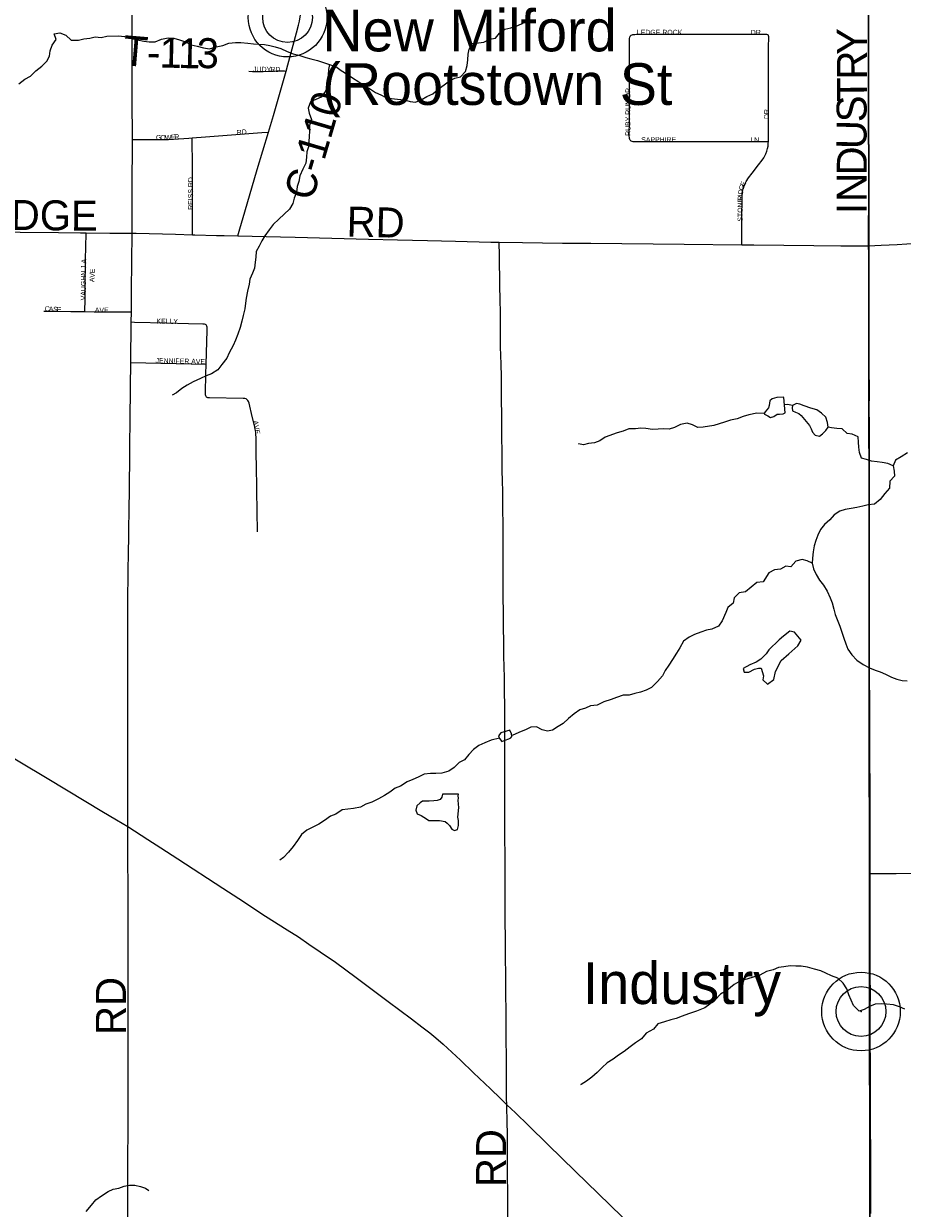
# Model space of a CAD drawing. Header units: feet. Extents: x 2113747 to 2516209, y 960708 to 1356798.
# Tile 100 of 206: x 2320205 to 2328992, y 1121601 to 1133451. Entities that reach past the tile are written whole.
import ezdxf

# ---------------------------------------------------------------- set-up
doc = ezdxf.new("R2010")
doc.units = ezdxf.units.FT
doc.header["$LTSCALE"] = 50
doc.header["$MEASUREMENT"] = 0
doc.linetypes.add('OhDOT_USTN3', pattern=[0.22, 0.165, -0.055])
for name, color, linetype in [('0_Xref', 7, 'Continuous'), ('GM_X_County_Road', 3, 'Continuous'), ('GM_X_County_Road_Text', 3, 'Continuous'), ('GM_X_Minor_Lake', 5, 'Continuous'), ('GM_X_Minor_River', 5, 'Continuous'), ('GM_X_Township', 251, 'OhDOT_USTN3'), ('GM_X_Township_Road', 4, 'Continuous'), ('GM_X_Township_Road_Text', 4, 'Continuous'), ('GM_X_Township_Subdivision', 4, 'Continuous'), ('GM_X_Township_Subdivision_Text', 4, 'Continuous'), ('GM_X_Unincorporated', 1, 'Continuous'), ('GM_X_Unincorporated_Location', 2, 'Continuous'), ('GM_X_Unincorporated_Text', 251, 'Continuous')]:
    doc.layers.add(name, color=color, linetype=linetype)
doc.styles.add('Styledgn030', font='dgn030.shx')

# ---------------------------------------------------------------- blocks, each defined once
blk = doc.blocks.new('Unicorp38')
at = {"layer": 'GM_X_Unincorporated'}
for radius in [393, 249]:
    blk.add_circle((0, 0), radius, dxfattribs=at)
blk = doc.blocks.new('Unicorp40')
at = {"layer": 'GM_X_Unincorporated'}
for radius in [393, 249]:
    blk.add_circle((0, 0), radius, dxfattribs=at)
blk = doc.blocks.new('POR')
at = {"layer": 'GM_X_County_Road', "flags": 128}
for points in [[(2321293, 1132293), (2321290, 1132703), (2321290, 1133048), (2321290, 1133412), (2321290, 1133640)], [(2322830, 1132976), (2322847, 1133038), (2322934, 1133361), (2322953, 1133435), (2322962, 1133475), (2322971, 1133520), (2322979, 1133571), (2322985, 1133605)], [(2328655, 1131228), (2328654, 1131252), (2328654, 1131337), (2328655, 1131436), (2328656, 1131636), (2328657, 1131797), (2328658, 1131984), (2328658, 1132115), (2328657, 1132250), (2328658, 1132332), (2328658, 1132407), (2328658, 1132568), (2328657, 1132735), (2328657, 1132844), (2328656, 1132962), (2328656, 1133057), (2328655, 1133159), (2328655, 1133224), (2328655, 1133306), (2328655, 1133369), (2328655, 1133445), (2328655, 1133516)], [(2322652, 1132365), (2322702, 1132532), (2322764, 1132742), (2322830, 1132976)], [(2322348, 1131328), (2322366, 1131400), (2322416, 1131570), (2322541, 1131992), (2322652, 1132365)], [(2321289, 1131354), (2321289, 1131697), (2321289, 1131920), (2321292, 1132162), (2321293, 1132293)], [(2328655, 1131228), (2328779, 1131234), (2328939, 1131243), (2329133, 1131254)], [(2319158, 1131376), (2319358, 1131374), (2319818, 1131369), (2320169, 1131367), (2320552, 1131362), (2320772, 1131359), (2320828, 1131359)], [(2320828, 1131359), (2321067, 1131356), (2321230, 1131355), (2321289, 1131354)], [(2321282, 1130568), (2321284, 1130783), (2321289, 1131354)], [(2321289, 1131354), (2321329, 1131354), (2321722, 1131344), (2321894, 1131340)], [(2321894, 1131340), (2321916, 1131339), (2322134, 1131333)], [(2322134, 1131333), (2322209, 1131331), (2322348, 1131328)], [(2322348, 1131328), (2322773, 1131318)], [(2322773, 1131318), (2322919, 1131315), (2323652, 1131296), (2323944, 1131288), (2324243, 1131281), (2324525, 1131274), (2324878, 1131267), (2324960, 1131266)], [(2324960, 1131266), (2325193, 1131262), (2325595, 1131257), (2325877, 1131256), (2326809, 1131246), (2327388, 1131239)], [(2327388, 1131239), (2327507, 1131238), (2328107, 1131232), (2328376, 1131230), (2328629, 1131228), (2328655, 1131228)], [(2328671, 1124951), (2328672, 1125021), (2328672, 1125090), (2328671, 1125241), (2328670, 1125349), (2328671, 1125481), (2328669, 1125648), (2328669, 1125826), (2328669, 1125891), (2328668, 1126019), (2328668, 1126144), (2328668, 1126199), (2328667, 1126337), (2328667, 1126478), (2328667, 1126555), (2328668, 1126696), (2328665, 1126874), (2328665, 1126952), (2328665, 1127053), (2328664, 1127158), (2328664, 1127240), (2328664, 1127309), (2328664, 1127386), (2328665, 1127466), (2328665, 1127551), (2328664, 1127634), (2328665, 1127781), (2328663, 1127929), (2328663, 1128037), (2328662, 1128129), (2328660, 1128437), (2328661, 1128545), (2328661, 1128657), (2328661, 1128758), (2328662, 1128906), (2328662, 1128959), (2328662, 1129054), (2328663, 1129132), (2328663, 1129267), (2328663, 1129464), (2328662, 1129569), (2328663, 1129785), (2328661, 1129995), (2328661, 1130097), (2328662, 1130199), (2328661, 1130333), (2328660, 1130586), (2328660, 1130734), (2328661, 1130944), (2328658, 1131150), (2328655, 1131228)], [(2321281, 1130464), (2321282, 1130568)], [(2321276, 1130063), (2321281, 1130464)], [(2321247, 1125419), (2321245, 1125839), (2321246, 1126410), (2321246, 1126764), (2321245, 1127148), (2321245, 1127512), (2321246, 1127644), (2321251, 1127991), (2321253, 1128146), (2321254, 1128208), (2321255, 1128273), (2321256, 1128427), (2321258, 1128549), (2321266, 1129110), (2321267, 1129241), (2321270, 1129474), (2321273, 1129818), (2321276, 1130063)], [(2317765, 1128038), (2317946, 1127802), (2318143, 1127553), (2318179, 1127510), (2318216, 1127469), (2318262, 1127422), (2318283, 1127402), (2318320, 1127370), (2318436, 1127268), (2318748, 1127000), (2318842, 1126923), (2318997, 1126807), (2319167, 1126684), (2319236, 1126635), (2319466, 1126491), (2319520, 1126459), (2319659, 1126373), (2319811, 1126282), (2320166, 1126069), (2320439, 1125905), (2320827, 1125672), (2320987, 1125575), (2321133, 1125487), (2321247, 1125419)], [(2321229, 1118509), (2321232, 1118957), (2321233, 1119468), (2321236, 1119859), (2321239, 1120282), (2321242, 1120679), (2321243, 1121020), (2321245, 1121312), (2321246, 1121676), (2321247, 1122080), (2321249, 1122401), (2321248, 1122693), (2321249, 1123277), (2321249, 1123635), (2321249, 1123835), (2321249, 1124163), (2321249, 1124480), (2321247, 1125419)], [(2321247, 1125419), (2321447, 1125289), (2321576, 1125206), (2321748, 1125097), (2322196, 1124805), (2322355, 1124701), (2322624, 1124525), (2322840, 1124388), (2322954, 1124316), (2323057, 1124245), (2323171, 1124168), (2323324, 1124062), (2323530, 1123910), (2323851, 1123670), (2324083, 1123497), (2324188, 1123418), (2324266, 1123358), (2324327, 1123308), (2324399, 1123245), (2324572, 1123084), (2324704, 1122957), (2324873, 1122796), (2324972, 1122700), (2325037, 1122637)], [(2328678, 1121551), (2328676, 1121808), (2328676, 1121860), (2328676, 1122008), (2328676, 1122198), (2328675, 1122388), (2328675, 1122503), (2328675, 1122579), (2328674, 1122661), (2328674, 1122877), (2328673, 1123091), (2328672, 1123225), (2328670, 1123412), (2328669, 1123563), (2328671, 1123638), (2328673, 1123707), (2328671, 1123967), (2328671, 1124088), (2328670, 1124153), (2328671, 1124281), (2328670, 1124400), (2328671, 1124531), (2328671, 1124662), (2328672, 1124770), (2328671, 1124810), (2328671, 1124892), (2328671, 1124951)], [(2325037, 1122637), (2325122, 1122555), (2325252, 1122429), (2325447, 1122239), (2325722, 1121971), (2325949, 1121748), (2326190, 1121515), (2326547, 1121168), (2326827, 1120895), (2327257, 1120472), (2327597, 1120140), (2327846, 1119893), (2327973, 1119770), (2328016, 1119730), (2328059, 1119694), (2328180, 1119605), (2328391, 1119455), (2328633, 1119285), (2328643, 1119279), (2328653, 1119273), (2328665, 1119269), (2328676, 1119266)]]:
    blk.add_lwpolyline(points, dxfattribs=at)
at = {"layer": 'GM_X_Minor_Lake'}
for p, q in [((2327822, 1129559), (2327808, 1129713)), ((2327982, 1129533), (2328063, 1129431)), ((2327761, 1127288), (2327658, 1127188)), ((2325020, 1126283), (2325057, 1126299)), ((2324552, 1125745), (2324394, 1125745))]:
    blk.add_line(p, q, dxfattribs=at)
at = {"layer": 'GM_X_Minor_Lake', "flags": 128}
for points in [[(2327808, 1129713), (2327802, 1129715), (2327738, 1129712), (2327692, 1129697), (2327667, 1129679), (2327661, 1129631), (2327653, 1129607), (2327622, 1129568), (2327612, 1129552), (2327614, 1129544), (2327646, 1129530), (2327675, 1129513), (2327708, 1129523), (2327740, 1129546), (2327764, 1129546), (2327800, 1129550), (2327822, 1129559)], [(2328063, 1129431), (2328082, 1129397), (2328094, 1129366), (2328121, 1129336), (2328165, 1129326), (2328194, 1129347), (2328228, 1129381), (2328250, 1129416), (2328245, 1129462), (2328228, 1129514), (2328184, 1129555), (2328138, 1129587), (2328077, 1129604), (2328011, 1129627), (2327967, 1129645), (2327935, 1129652), (2327895, 1129632), (2327889, 1129608), (2327894, 1129580), (2327924, 1129566), (2327956, 1129552), (2327982, 1129533)], [(2327658, 1127188), (2327629, 1127148), (2327576, 1127095), (2327532, 1127066), (2327466, 1127037), (2327401, 1127002), (2327411, 1126964), (2327457, 1126965), (2327513, 1126994), (2327555, 1127006), (2327581, 1127003), (2327604, 1126929), (2327596, 1126888), (2327645, 1126845), (2327706, 1126890), (2327725, 1126972), (2327780, 1127081), (2327857, 1127148), (2327948, 1127228), (2327979, 1127286), (2327914, 1127366), (2327866, 1127375), (2327805, 1127326), (2327761, 1127288)], [(2325057, 1126299), (2325077, 1126309), (2325087, 1126321), (2325085, 1126348), (2325066, 1126383), (2325032, 1126375), (2324977, 1126358), (2324953, 1126326), (2324963, 1126300), (2324986, 1126270), (2325002, 1126278), (2325020, 1126283)], [(2324394, 1125745), (2324386, 1125715), (2324371, 1125691), (2324341, 1125680), (2324307, 1125678), (2324259, 1125675), (2324231, 1125675), (2324193, 1125673), (2324169, 1125656), (2324138, 1125626), (2324128, 1125583), (2324140, 1125548), (2324179, 1125530), (2324233, 1125497), (2324257, 1125479), (2324327, 1125482), (2324365, 1125480), (2324419, 1125471), (2324440, 1125455), (2324462, 1125431), (2324486, 1125395), (2324512, 1125382), (2324544, 1125392), (2324554, 1125432), (2324555, 1125479), (2324547, 1125513), (2324558, 1125611), (2324555, 1125643), (2324549, 1125685), (2324553, 1125703), (2324550, 1125729), (2324552, 1125745)]]:
    blk.add_lwpolyline(points, dxfattribs=at)
at = {"layer": 'GM_X_Minor_River', "flags": 128}
for points in [[(2324463, 1132878), (2324518, 1132906), (2324572, 1132919), (2324625, 1132974), (2324641, 1133034), (2324648, 1133089), (2324651, 1133145), (2324659, 1133197), (2324690, 1133254), (2324754, 1133260), (2324806, 1133265), (2324862, 1133296), (2324923, 1133307), (2324965, 1133357), (2325016, 1133396), (2325078, 1133411), (2325130, 1133426), (2325182, 1133450), (2325233, 1133479)], [(2320155, 1132848), (2320217, 1132897), (2320274, 1132926), (2320326, 1132980), (2320385, 1133027), (2320437, 1133076), (2320464, 1133126), (2320471, 1133179), (2320489, 1133235), (2320530, 1133292), (2320509, 1133348), (2320565, 1133360), (2320627, 1133337), (2320680, 1133286), (2320754, 1133285), (2320806, 1133301), (2320866, 1133306), (2320920, 1133319), (2320978, 1133313), (2321036, 1133326), (2321154, 1133328), (2321212, 1133324), (2321266, 1133305), (2321344, 1133290), (2321406, 1133277), (2321458, 1133271), (2321520, 1133270), (2321582, 1133297), (2321650, 1133308), (2321706, 1133306), (2321764, 1133291), (2321822, 1133270), (2321881, 1133240), (2321941, 1133225), (2322003, 1133208), (2322063, 1133201), (2322129, 1133221), (2322195, 1133232), (2322258, 1133257), (2322324, 1133262), (2322378, 1133263), (2322446, 1133256), (2322502, 1133248), (2322554, 1133245), (2322614, 1133242), (2322667, 1133232), (2322721, 1133221), (2322775, 1133204), (2322841, 1133172), (2322901, 1133149), (2322956, 1133136), (2323026, 1133112), (2323078, 1133099), (2323144, 1133082), (2323213, 1133059), (2323263, 1133043), (2323327, 1133022), (2323379, 1132984), (2323440, 1132947), (2323492, 1132910), (2323557, 1132868), (2323607, 1132837), (2323672, 1132796), (2323722, 1132764), (2323776, 1132739), (2323827, 1132713), (2323883, 1132704), (2323943, 1132697), (2324013, 1132688), (2324071, 1132674), (2324123, 1132667), (2324181, 1132690), (2324238, 1132722), (2324296, 1132751), (2324350, 1132796), (2324411, 1132839), (2324463, 1132878)], [(2323263, 1133043), (2323253, 1132993), (2323250, 1132935), (2323251, 1132885), (2323247, 1132826), (2323224, 1132776), (2323181, 1132717), (2323125, 1132692), (2323073, 1132670), (2323050, 1132607), (2323059, 1132555), (2323083, 1132493), (2323064, 1132433), (2323063, 1132377), (2323059, 1132323), (2323056, 1132272), (2323053, 1132220), (2323037, 1132168), (2323034, 1132116), (2323025, 1132055), (2322997, 1131995), (2322968, 1131928), (2322955, 1131874), (2322941, 1131822), (2322932, 1131765), (2322911, 1131707), (2322895, 1131651), (2322862, 1131596), (2322811, 1131547), (2322757, 1131497), (2322700, 1131442), (2322659, 1131389), (2322615, 1131330), (2322586, 1131280), (2322561, 1131225), (2322529, 1131171), (2322528, 1131117), (2322520, 1131064), (2322513, 1131006), (2322492, 1130956), (2322467, 1130895), (2322459, 1130845), (2322444, 1130777), (2322431, 1130706), (2322423, 1130656), (2322416, 1130598), (2322401, 1130533), (2322388, 1130475), (2322370, 1130413), (2322347, 1130346), (2322324, 1130284), (2322301, 1130231), (2322261, 1130159), (2322236, 1130104), (2322185, 1130041), (2322145, 1129989), (2322084, 1129950), (2322030, 1129929), (2321974, 1129902), (2321899, 1129869), (2321839, 1129836), (2321788, 1129802), (2321734, 1129757), (2321689, 1129734)], [(2329043, 1129159), (2328979, 1129118), (2328923, 1129085), (2328900, 1129027), (2328911, 1128975), (2328913, 1128925), (2328868, 1128874), (2328863, 1128806), (2328818, 1128751), (2328772, 1128690), (2328713, 1128645), (2328651, 1128637), (2328597, 1128626), (2328537, 1128613), (2328479, 1128602), (2328421, 1128590), (2328366, 1128575), (2328312, 1128538), (2328267, 1128487), (2328213, 1128440), (2328174, 1128390), (2328147, 1128335), (2328127, 1128283), (2328110, 1128227), (2328101, 1128168), (2328093, 1128106), (2328092, 1128056), (2328103, 1127998)], [(2327895, 1129632), (2327843, 1129641), (2327815, 1129637)], [(2327612, 1129552), (2327536, 1129555), (2327456, 1129540), (2327400, 1129521), (2327341, 1129500), (2327275, 1129486), (2327213, 1129465), (2327161, 1129448), (2327106, 1129433), (2327002, 1129416), (2326948, 1129411), (2326895, 1129439), (2326839, 1129454), (2326773, 1129441), (2326714, 1129412), (2326662, 1129396), (2326606, 1129399), (2326550, 1129396), (2326492, 1129393), (2326428, 1129403), (2326376, 1129406), (2326324, 1129399), (2326258, 1129397), (2326200, 1129376), (2326141, 1129357), (2326021, 1129315), (2325966, 1129277), (2325914, 1129260), (2325854, 1129253), (2325802, 1129238), (2325752, 1129250), (2325752, 1129244)], [(2328900, 1129027), (2328848, 1129052), (2328792, 1129063), (2328740, 1129067), (2328684, 1129076), (2328633, 1129092), (2328583, 1129105), (2328565, 1129163), (2328556, 1129215), (2328553, 1129265), (2328549, 1129317), (2328492, 1129346), (2328440, 1129352), (2328390, 1129397), (2328338, 1129403), (2328284, 1129408), (2328250, 1129416)], [(2328092, 1128056), (2328042, 1128077), (2327992, 1128091), (2327928, 1128074), (2327878, 1128019), (2327826, 1128024), (2327775, 1127994), (2327713, 1127987), (2327657, 1127958), (2327602, 1127867), (2327536, 1127862), (2327481, 1127814), (2327423, 1127767), (2327360, 1127758), (2327312, 1127707), (2327301, 1127655), (2327247, 1127612), (2327226, 1127562), (2327189, 1127479), (2327154, 1127424), (2327086, 1127395), (2327034, 1127385), (2326978, 1127366), (2326913, 1127341), (2326861, 1127316), (2326803, 1127276), (2326766, 1127209), (2326735, 1127156), (2326694, 1127092), (2326656, 1127035), (2326621, 1126981), (2326592, 1126928), (2326542, 1126871), (2326483, 1126812), (2326431, 1126786), (2326374, 1126765), (2326316, 1126752), (2326260, 1126735), (2326200, 1126733), (2326134, 1126712), (2326079, 1126691), (2326007, 1126666), (2325939, 1126635), (2325875, 1126628), (2325822, 1126605), (2325768, 1126587), (2325710, 1126546), (2325655, 1126501), (2325601, 1126452), (2325550, 1126420), (2325494, 1126385), (2325442, 1126374), (2325390, 1126387), (2325332, 1126419), (2325276, 1126414), (2325222, 1126389), (2325165, 1126363), (2325113, 1126342), (2325086, 1126332)], [(2328103, 1127998), (2328129, 1127940), (2328164, 1127884), (2328205, 1127833), (2328239, 1127773), (2328270, 1127709), (2328289, 1127657), (2328307, 1127593), (2328322, 1127541), (2328341, 1127490), (2328367, 1127424), (2328386, 1127366), (2328407, 1127306), (2328426, 1127248), (2328448, 1127194), (2328487, 1127138), (2328538, 1127085), (2328602, 1127042), (2328664, 1127008), (2328721, 1126985), (2328771, 1126967), (2328823, 1126946), (2328884, 1126915), (2328936, 1126895), (2328992, 1126882), (2329042, 1126877)], [(2324962, 1126304), (2324880, 1126285), (2324816, 1126256), (2324756, 1126231), (2324705, 1126192), (2324657, 1126142), (2324614, 1126087), (2324560, 1126062), (2324509, 1126011), (2324457, 1125975), (2324388, 1125954), (2324326, 1125951), (2324272, 1125952), (2324210, 1125945), (2324150, 1125915), (2324098, 1125890), (2324041, 1125867), (2323973, 1125824), (2323919, 1125803), (2323868, 1125763), (2323814, 1125732), (2323753, 1125697), (2323685, 1125664), (2323627, 1125643), (2323574, 1125615), (2323504, 1125600), (2323446, 1125595), (2323390, 1125586), (2323325, 1125543), (2323273, 1125525), (2323213, 1125482), (2323156, 1125445), (2323037, 1125383), (2322983, 1125340), (2322942, 1125280), (2322899, 1125221), (2322853, 1125164), (2322802, 1125112), (2322766, 1125085)], [(2329017, 1123595), (2328963, 1123617), (2328903, 1123636), (2328835, 1123645), (2328781, 1123647), (2328721, 1123642), (2328665, 1123619), (2328612, 1123590), (2328560, 1123574), (2328503, 1123631), (2328480, 1123685), (2328458, 1123737), (2328437, 1123797), (2328400, 1123852), (2328348, 1123904), (2328284, 1123927), (2328227, 1123952), (2328177, 1123976), (2328115, 1123995), (2328045, 1124012), (2327980, 1124024), (2327928, 1124025), (2327870, 1124028), (2327808, 1124017), (2327753, 1124009), (2327701, 1123988), (2327633, 1123969), (2327568, 1123934), (2327510, 1123917), (2327436, 1123894), (2327380, 1123880), (2327309, 1123839), (2327237, 1123780), (2327174, 1123743), (2327119, 1123688), (2327067, 1123645), (2327016, 1123606), (2326934, 1123573), (2326854, 1123546), (2326789, 1123523), (2326731, 1123500), (2326677, 1123486), (2326613, 1123467), (2326547, 1123448), (2326502, 1123395), (2326431, 1123352), (2326383, 1123298), (2326322, 1123257), (2326270, 1123218), (2326209, 1123171), (2326153, 1123132), (2326100, 1123093), (2326040, 1123057), (2325989, 1123010), (2325939, 1122959), (2325888, 1122914), (2325834, 1122874), (2325779, 1122841), (2325775, 1122835)], [(2320831, 1121569), (2320882, 1121634), (2320925, 1121687), (2320983, 1121726), (2321048, 1121769), (2321100, 1121793), (2321156, 1121804), (2321208, 1121823), (2321264, 1121832), (2321316, 1121832), (2321372, 1121821), (2321424, 1121803), (2321456, 1121780)]]:
    blk.add_lwpolyline(points, dxfattribs=at)
at = {"layer": 'GM_X_Township', "flags": 128}
for points in [[(2328572, 1144328), (2328741, 1144307), (2329035, 1144313), (2331534, 1144358), (2338701, 1144446), (2338848, 1144450), (2341636, 1144534), (2354684, 1144590), (2354716, 1139626), (2354692, 1139090), (2354770, 1134464), (2354823, 1131921), (2354900, 1127851), (2354927, 1125372), (2355016, 1118560), (2354932, 1118559), (2348534, 1118533), (2348258, 1118529), (2341409, 1118380), (2335351, 1118517), (2334911, 1118504), (2328670, 1118495), (2328670, 1119253), (2328663, 1124950), (2328657, 1131227), (2328653, 1134141), (2328651, 1136742), (2328635, 1142304), (2328630, 1142401), (2328612, 1142470), (2328572, 1144328)], [(2299033, 1144176), (2303719, 1144224), (2311059, 1144273), (2311621, 1144272), (2311712, 1144286), (2315176, 1144280), (2318840, 1144268), (2321217, 1144269), (2323108, 1144286), (2328491, 1144330), (2328572, 1144328), (2328612, 1142470), (2328630, 1142401), (2328635, 1142304), (2328651, 1136742), (2328653, 1134141), (2328657, 1131227), (2328663, 1124950), (2328670, 1119253), (2328670, 1118495), (2325058, 1118507), (2321212, 1118516), (2314610, 1118563), (2311596, 1118575), (2308267, 1118589), (2305447, 1118586), (2305355, 1118577), (2305256, 1118586), (2302815, 1118637), (2300974, 1118651), (2299393, 1118653), (2299080, 1118654), (2299075, 1121792), (2299063, 1131449), (2299059, 1134619), (2299058, 1135376), (2299058, 1135395), (2299044, 1139886), (2299046, 1140060), (2299048, 1140210), (2299048, 1140750), (2299048, 1140868), (2299034, 1144014), (2299033, 1144176)]]:
    blk.add_lwpolyline(points, dxfattribs=at)
at = {"layer": 'GM_X_Township_Road', "flags": 128}
for points in [[(2325037, 1122637), (2325035, 1122702), (2325033, 1122830), (2325033, 1122918), (2325033, 1123023), (2325031, 1123384), (2325029, 1123586), (2325028, 1123732), (2325026, 1123958), (2325025, 1124090), (2325025, 1124190), (2325025, 1124224), (2325024, 1124312), (2325021, 1124463), (2325019, 1124654), (2325019, 1124773), (2325019, 1124856), (2325020, 1124955), (2325019, 1125050), (2325019, 1125162), (2325017, 1125280), (2325016, 1125368), (2325017, 1125473), (2325017, 1125533), (2325017, 1125606), (2325017, 1125685), (2325016, 1125815), (2325017, 1125933), (2325017, 1126041), (2325017, 1126123), (2325018, 1126208), (2325017, 1126310), (2325017, 1126443), (2325017, 1126529), (2325017, 1126599), (2325014, 1126802), (2325012, 1126923), (2325011, 1127004), (2325008, 1127137), (2325007, 1127260), (2325005, 1127417), (2325004, 1127499), (2325002, 1127605), (2325001, 1127674), (2325001, 1127835), (2325001, 1127918), (2325001, 1128003), (2325000, 1128113), (2325000, 1128228), (2324999, 1128436), (2324998, 1128603), (2324997, 1128773), (2324994, 1128878), (2324991, 1128981), (2324990, 1129071), (2324989, 1129162), (2324987, 1129323), (2324986, 1129500), (2324983, 1129730), (2324983, 1129837), (2324983, 1129922), (2324979, 1130045), (2324976, 1130131), (2324974, 1130217), (2324973, 1130355), (2324972, 1130541), (2324969, 1130709), (2324967, 1130813), (2324963, 1131148), (2324961, 1131244), (2324960, 1131266)], [(2328671, 1124951), (2328714, 1124951), (2328932, 1124950), (2329199, 1124953), (2329471, 1124956), (2329743, 1124957), (2330060, 1124961), (2330313, 1124964), (2330510, 1124963), (2330801, 1124964), (2331212, 1124970), (2331350, 1124971), (2331858, 1124975), (2332104, 1124977), (2332354, 1124980), (2332754, 1124981), (2332931, 1124982), (2333351, 1124986), (2333844, 1124992), (2334251, 1124996), (2334746, 1125003), (2335209, 1125007), (2335291, 1125008)], [(2325047, 1121515), (2325046, 1121771), (2325045, 1121915), (2325045, 1122004), (2325043, 1122112), (2325044, 1122224), (2325043, 1122322), (2325041, 1122486), (2325038, 1122600), (2325037, 1122637)]]:
    blk.add_lwpolyline(points, dxfattribs=at)
at = {"layer": 'GM_X_Township_Subdivision', "flags": 128}
for points in [[(2326271, 1132285), (2326266, 1132294), (2326263, 1132304), (2326262, 1132314), (2326261, 1132326), (2326264, 1132486), (2326264, 1132725), (2326265, 1133158), (2326264, 1133302), (2326266, 1133316), (2326270, 1133325), (2326276, 1133333), (2326281, 1133337)], [(2326281, 1133337), (2326290, 1133340), (2326298, 1133342), (2326316, 1133344), (2326334, 1133345), (2326460, 1133345), (2327012, 1133345), (2327238, 1133346), (2327634, 1133346), (2327643, 1133344), (2327651, 1133338)], [(2327653, 1132271), (2327653, 1132285), (2327654, 1132456), (2327654, 1133213), (2327656, 1133320), (2327654, 1133330), (2327651, 1133338)], [(2322458, 1132975), (2322492, 1132974), (2322531, 1132974), (2322601, 1132974), (2322653, 1132975), (2322703, 1132977), (2322741, 1132978), (2322774, 1132980), (2322795, 1132980), (2322813, 1132978), (2322830, 1132976)], [(2321891, 1132309), (2322022, 1132319), (2322588, 1132361), (2322652, 1132365)], [(2321293, 1132293), (2321480, 1132292), (2321586, 1132292), (2321652, 1132294), (2321855, 1132306), (2321891, 1132309)], [(2321894, 1131340), (2321894, 1131538), (2321893, 1132017), (2321891, 1132309)], [(2326271, 1132285), (2326277, 1132279), (2326286, 1132275), (2326297, 1132273), (2326777, 1132273), (2327137, 1132274), (2327481, 1132273), (2327653, 1132271)], [(2327388, 1131239), (2327388, 1131497), (2327390, 1131716), (2327392, 1131756), (2327394, 1131773), (2327400, 1131802), (2327411, 1131831), (2327420, 1131852), (2327431, 1131872), (2327455, 1131908), (2327490, 1131956), (2327554, 1132039), (2327589, 1132087), (2327606, 1132110), (2327618, 1132129), (2327627, 1132150), (2327638, 1132177), (2327645, 1132202), (2327650, 1132227), (2327652, 1132253), (2327653, 1132271)], [(2320816, 1130571), (2320817, 1130607), (2320818, 1130662), (2320819, 1130771), (2320821, 1130921), (2320822, 1130977), (2320824, 1131078), (2320826, 1131233), (2320828, 1131339), (2320828, 1131359)], [(2320407, 1130576), (2320542, 1130574), (2320677, 1130572), (2320805, 1130571), (2320816, 1130571)], [(2320816, 1130571), (2320910, 1130570), (2321058, 1130569), (2321269, 1130568), (2321282, 1130568)], [(2322029, 1130044), (2322040, 1130383), (2322040, 1130401), (2322039, 1130416), (2322037, 1130426), (2322034, 1130432), (2322029, 1130438), (2322022, 1130442), (2322014, 1130445), (2321998, 1130447), (2321854, 1130449), (2321631, 1130454), (2321313, 1130463), (2321281, 1130464)], [(2321276, 1130063), (2322029, 1130044)], [(2322516, 1129418), (2322489, 1129521), (2322459, 1129656), (2322453, 1129671), (2322446, 1129683), (2322438, 1129692), (2322429, 1129697), (2322417, 1129701), (2322400, 1129702), (2322062, 1129707), (2322048, 1129708), (2322041, 1129711), (2322034, 1129715), (2322029, 1129721), (2322026, 1129728), (2322024, 1129739), (2322024, 1129760), (2322028, 1129946), (2322029, 1130044)], [(2322531, 1129119), (2322529, 1129307), (2322527, 1129346), (2322526, 1129362), (2322523, 1129383), (2322517, 1129410), (2322516, 1129418)], [(2322543, 1128369), (2322536, 1128782), (2322532, 1129048), (2322531, 1129119)]]:
    blk.add_lwpolyline(points, dxfattribs=at)
at = {"layer": 'GM_X_Unincorporated_Location'}
blk.add_point((2328579, 1123570), dxfattribs=at)
at = {"color": 7, "linetype": 'Continuous', "lineweight": 0}
for name, p in [('Unicorp40', (2322844, 1133512)), ('Unicorp38', (2328579, 1123570))]:
    blk.add_blockref(name, p, dxfattribs=at)
at = {"layer": 'GM_X_County_Road_Text', "char_height": 300, "attachment_point": 7, "line_spacing_factor": 0.8, "style": 'Styledgn030'}
for s, insert, rotation in [('{\\Fdgn000|c0;\\C256;Y}', (2328638, 1133140), 90.2309), ('{\\Fdgn000|c0;\\C256;R}', (2328639, 1132893), 90.2285), ('{\\Fdgn000|c0;\\C256;T}', (2328640, 1132669), 90.2223), ('{\\Fdgn000|c0;\\C256;C-110}', (2323095, 1131666), 73.5647), ('{\\Fdgn000|c0;\\C256;S}', (2328640, 1132466), 90.2046), ('{\\Fdgn000|c0;\\C256;U}', (2328637, 1132195), 89.2568), ('{\\Fdgn000|c0;\\C256;D}', (2328637, 1131933), 89.9199), ('{\\Fdgn000|c0;\\C256;N}', (2328637, 1131669), 90), ('{\\Fdgn000|c0;\\C256;TALLMADGE}', (2318514, 1131403), 359.3344), ('{\\Fdgn000|c0;\\C256;RD}', (2323432, 1131323), 358.5335), ('{\\Fdgn000|c0;\\C256;I}', (2328637, 1131546), 90), ('{\\Fdgn000|c0;\\C256;RD}', (2321227, 1123336), 90)]:
    blk.add_mtext(s, dxfattribs=dict(at, insert=insert, rotation=rotation))
at = {"layer": 'GM_X_Township_Road_Text', "char_height": 300, "attachment_point": 7, "line_spacing_factor": 0.8, "style": 'Styledgn030'}
for s, insert, rotation in [('{\\Fdgn000|c0;\\C256;T}', (2321188, 1133037), 355.2549), ('{\\Fdgn000|c0;\\C256;1}', (2321560, 1133013), 358.6226), ('{\\Fdgn000|c0;\\C256;1}', (2321746, 1133008), 358.7832), ('{\\Fdgn000|c0;\\C256;3}', (2321931, 1133004), 358.8211), ('{\\Fdgn000|c0;\\C256;-}', (2321434, 1133017), 358.2209), ('{\\Fdgn000|c0;\\C256;RD}', (2325029, 1121814), 90)]:
    blk.add_mtext(s, dxfattribs=dict(at, insert=insert, rotation=rotation))
at = {"layer": 'GM_X_Township_Subdivision_Text', "char_height": 50, "attachment_point": 7, "line_spacing_factor": 0.8, "style": 'Styledgn030'}
for s, insert, rotation in [('{\\Fdgn000|c0;\\C256;LEDGE}', (2326337, 1133339), 0), ('{\\Fdgn000|c0;\\C256;ROCK}', (2326592, 1133339), 0), ('{\\Fdgn000|c0;\\C256;DR}', (2327477, 1133339), 0), ('{\\Fdgn000|c0;\\C256;JUDY}', (2322500, 1132969), 0), ('{\\Fdgn000|c0;\\C256;RD}', (2322672, 1132969), 0), ('{\\Fdgn000|c0;\\C256;RUBY RUN DR}', (2326274, 1132329), 90), ('{\\Fdgn000|c0;\\C256;DR}', (2327660, 1132497), 90), ('{\\Fdgn000|c0;\\C256;W}', (2321618, 1132287), 2.0052), ('{\\Fdgn000|c0;\\C256;E}', (2321679, 1132290), 4.694), ('{\\Fdgn000|c0;\\C256;R}', (2321714, 1132292), 4.7452), ('{\\Fdgn000|c0;\\C256;RD}', (2322338, 1132336), 6.0066), ('{\\Fdgn000|c0;\\C256;G}', (2321528, 1132287), 0.0656), ('{\\Fdgn000|c0;\\C256;O}', (2321572, 1132287), 0.0437), ('{\\Fdgn000|c0;\\C256;SAPPHIRE}', (2326381, 1132265), 0), ('{\\Fdgn000|c0;\\C256;LN}', (2327472, 1132265), 0), ('{\\Fdgn000|c0;\\C256;REISS RD}', (2321900, 1131590), 90), ('{\\Fdgn000|c0;\\C256;E}', (2327414, 1131818), 65.9654), ('{\\Fdgn000|c0;\\C256;D}', (2327397, 1131740), 81.1342), ('{\\Fdgn000|c0;\\C256;G}', (2327403, 1131780), 74.4209), ('{\\Fdgn000|c0;\\C256;STONE}', (2327396, 1131471), 90), ('{\\Fdgn000|c0;\\C256;R}', (2327396, 1131682), 88.98), ('{\\Fdgn000|c0;\\C256;I}', (2327396, 1131720), 86.1946), ('{\\Fdgn000|c0;\\C256;VAUGHN J A}', (2320826, 1130684), 89.3089), ('{\\Fdgn000|c0;\\C256;V}', (2320914, 1130909), 87.8649), ('{\\Fdgn000|c0;\\C256;E}', (2320916, 1130954), 88.6767), ('{\\Fdgn000|c0;\\C256;A}', (2320912, 1130865), 87.7041), ('{\\Fdgn000|c0;\\C256;C}', (2320414, 1130576), 356.2328), ('{\\Fdgn000|c0;\\C256;A}', (2320454, 1130573), 356.2383), ('{\\Fdgn000|c0;\\C256;S}', (2320498, 1130570), 356.2277), ('{\\Fdgn000|c0;\\C256;E}', (2320536, 1130568), 358.7128), ('{\\Fdgn000|c0;\\C256;AVE}', (2320916, 1130562), 0), ('{\\Fdgn000|c0;\\C256;KELLY}', (2321532, 1130452), 358.7506), ('{\\Fdgn000|c0;\\C256;JENNIFER AVE}', (2321523, 1130056), 358.8049), ('{\\Fdgn000|c0;\\C256;AVE}', (2322498, 1129477), 280.1301)]:
    blk.add_mtext(s, dxfattribs=dict(at, insert=insert, rotation=rotation))
at = {"layer": 'GM_X_Unincorporated_Text', "char_height": 417, "attachment_point": 7, "rotation": 0, "line_spacing_factor": 0.8, "style": 'Styledgn030'}
for s, insert in [('{\\Fdgn000|c0;\\C256;New Milford}', (2323191, 1133168)), ('{\\Fdgn000|c0;\\C256;(Rootstown St}', (2323191, 1132513)), ('{\\Fdgn000|c0;\\C256;Industry}', (2325796, 1123519))]:
    blk.add_mtext(s, dxfattribs=dict(at, insert=insert))

msp = doc.modelspace()

# ---------------------------------------------------------------- block references
at = {"layer": '0_Xref'}
msp.add_blockref('POR', (0, 0), dxfattribs=at)

doc.saveas('drawing.dxf')
